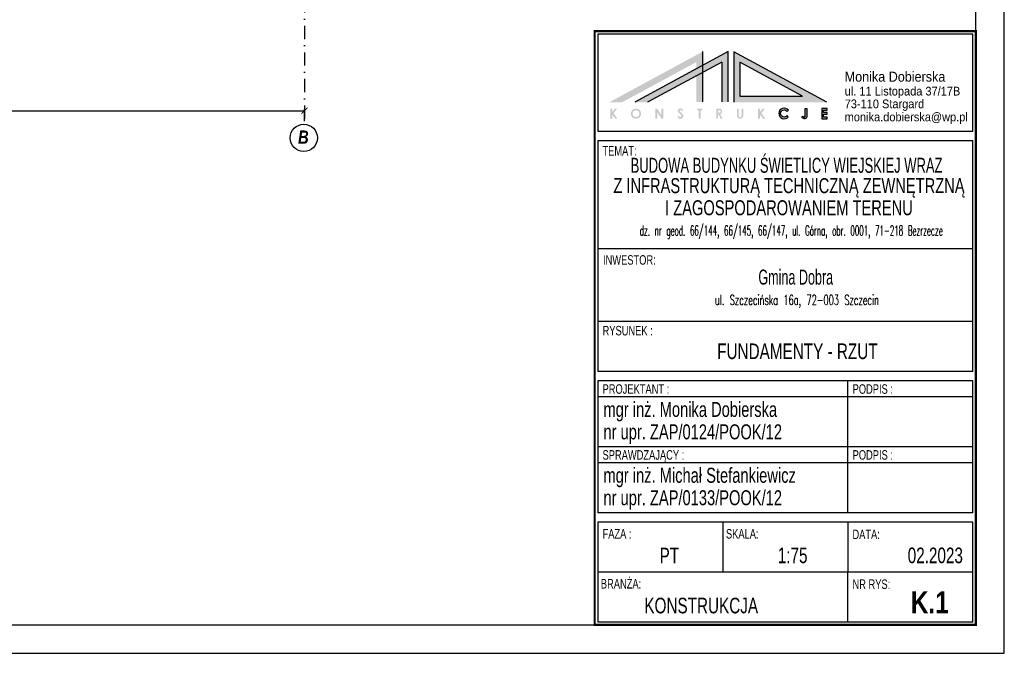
# Model space of a CAD drawing. Extents: x 10476 to 23681, y -304923 to -300723.
# Tile 2 of 25: x 12327 to 13626, y -302950 to -302114. Entities that reach past the tile are written whole.
import ezdxf
from ezdxf.enums import TextEntityAlignment as Align

# ---------------------------------------------------------------- set-up
doc = ezdxf.new("R2010")
doc.units = 0
doc.header["$MEASUREMENT"] = 0
doc.linetypes.add('DASHDOT', pattern=[1, 0.5, -0.25, 0, -0.25])
doc.layers.get('0').update_dxf_attribs({"linetype": 'CONTINUOUS'})
doc.layers.get('DEFPOINTS').update_dxf_attribs({"linetype": 'CONTINUOUS'})
doc.styles.add('ARIAL NAROW', font='arial.ttf', dxfattribs={"width": 0.6})
doc.styles.add('GRYF', font='arialbd.ttf', dxfattribs={"width": 0.8})
doc.styles.add('kursywa', font='arialbi.ttf', dxfattribs={"width": 0.8})
doc.styles.add('RAMKA', font='arial.ttf', dxfattribs={"width": 0.7})
doc.styles.get("Standard").update_dxf_attribs({"font": 'txt.shx', "width": 0.6})
doc.dimstyles.new('1-100', dxfattribs={"dimscale": 4, "dimtxt": 4, "dimasz": 2, "dimexe": 0.5, "dimexo": 1, "dimgap": 1, "dimtad": 1, "dimdec": 0, "dimrnd": 0.1, "dimdsep": 46, "dimtxsty": 'kursywa', "dimblk": 'ARCHTICK', "dimcen": 0, "dimclrd": 2, "dimclre": 2, "dimclrt": 7, "dimazin": 2, "dimtfac": 1, "dimtdec": 0, "dimtix": 1, "dimtmove": 0, "dimatfit": 3, "dimfxl": 1, "dimtolj": 1, "dimarcsym": 0})

# ---------------------------------------------------------------- blocks, each defined once
blk = doc.blocks.new('_ArchTick')
at = {"color": 0, "linetype": 'Continuous', "const_width": 0.15}
blk.add_lwpolyline([(-0.5, -0.5), (0.5, 0.5)], dxfattribs=at)
blk = doc.blocks.new('*D22')
at = {"color": 2, "lineweight": -2, "ltscale": 35, "transparency": 16777216}
for p, q in [((11041.5, -302247.6), (11041.5, -302231.7)), ((12702.5, -302247.6), (12702.5, -302231.7)), ((11041.5, -302233.7), (12702.5, -302233.7))]:
    blk.add_line(p, q, dxfattribs=at)
at = {"layer": 'DEFPOINTS', "color": 0, "ltscale": 35, "transparency": 16777216}
for p in [(12702.5, -302233.7), (11041.5, -302251.6), (12702.5, -302251.6)]:
    blk.add_point(p, dxfattribs=at)
at = {"color": 2, "lineweight": -2, "ltscale": 35, "transparency": 16777216, "xscale": 8, "yscale": 8, "zscale": 8, "rotation": 180}
blk.add_blockref('_ArchTick', (11041.5, -302233.7), dxfattribs=at)
at = {"color": 2, "lineweight": -2, "ltscale": 35, "transparency": 16777216, "xscale": 8, "yscale": 8, "zscale": 8}
blk.add_blockref('_ArchTick', (12702.5, -302233.7), dxfattribs=at)
at = {"color": 7, "ltscale": 35, "transparency": 16777216, "insert": (11872, -302221.5), "char_height": 16, "attachment_point": 5, "style": 'kursywa'}
blk.add_mtext('\\A1;1661', dxfattribs=at)

msp = doc.modelspace()

# ---------------------------------------------------------------- hatches: boundary and pattern name
at = {"linetype": 'Continuous', "ltscale": 35}
h = msp.add_hatch(color=7, dxfattribs=at)
h.dxf.hatch_style = 1
h.paths.add_polyline_path([(13269.01861, -302155.98445), (13269.01861, -302222.46479), (13391.64922, -302222.46479)])
h.paths.add_polyline_path([(13277.11865, -302214.36475), (13277.11865, -302169.58938), (13359.71195, -302214.36475)], flags=16)
h.paths.add_polyline_path([(13261.62857, -302155.65445), (13228.1384, -302173.81046), (13228.1384, -302183.02425), (13253.11853, -302169.48179), (13253.11853, -302222.16479), (13261.62857, -302222.16479)])
h.paths.add_polyline_path([(13228.1384, -302183.02425), (13219.62836, -302187.6378), (13219.62836, -302222.16479), (13228.1384, -302222.16479)], flags=17)
h.paths.add_polyline_path([(13228.1384, -302183.02425), (13228.1384, -302173.81046), (13219.62836, -302178.42401), (13219.62836, -302187.6378)], flags=17)
h.paths.add_polyline_path([(13219.62836, -302187.6378), (13219.62836, -302178.42401), (13138.31795, -302222.50479), (13155.3135, -302222.50479)], flags=17)
h.paths.add_polyline_path([(13228.1384, -302155.65445), (13104.82779, -302222.50479), (13121.82333, -302222.50479), (13219.62836, -302169.48179), (13219.62836, -302178.42401), (13228.1384, -302173.81046)])
h = msp.add_hatch(color=7, dxfattribs=at)
h.dxf.hatch_style = 1
h.paths.add_polyline_path([(13110.42781, -302237.11486), (13114.97697, -302230.85483), (13112.11321, -302230.85483), (13108.5478, -302235.42485), (13108.5478, -302230.85483), (13105.97779, -302230.85483), (13105.97779, -302244.3549), (13108.5478, -302244.3549), (13108.5478, -302238.77487), (13112.68783, -302244.3549), (13115.55784, -302244.3549)])
edge = h.paths.add_edge_path()
edge.add_ellipse((13139.93015, -302237.60833), major_axis=(6.81784, 0), ratio=0.9876285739, start_angle=0, end_angle=360)
edge = h.paths.add_edge_path(flags=17)
edge.add_spline(control_points=[(13135.41232, -302237.60833), (13135.41232, -302238.01536), (13135.46971, -302238.42206), (13135.80851, -302239.5983), (13136.25951, -302240.32061), (13137.37169, -302241.32059), (13137.97033, -302241.65792), (13139.26295, -302242.04232), (13139.95399, -302242.09143), (13141.28967, -302241.88747), (13141.9325, -302241.6374), (13143.05099, -302240.88294), (13143.52302, -302240.37794), (13144.20945, -302239.19107), (13144.41112, -302238.50531), (13144.47478, -302237.1289), (13144.34421, -302236.44092), (13143.7857, -302235.20298), (13143.36654, -302234.65225), (13142.32298, -302233.78963), (13141.70427, -302233.47649), (13140.38192, -302233.14648), (13139.68189, -302233.1311), (13138.33261, -302233.40558), (13137.68832, -302233.7), (13136.58632, -302234.54704), (13136.13665, -302235.10366), (13135.55813, -302236.31641), (13135.41232, -302236.96194), (13135.41232, -302237.60833)], knot_values=[-3.1415926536, -3.1415926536, -3.1415926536, -3.1415926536, -2.8644357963, -2.8644357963, -2.3101220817, -2.3101220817, -1.8640923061, -1.8640923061, -1.4180625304, -1.4180625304, -0.9720327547, -0.9720327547, -0.5192628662, -0.5192628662, -0.0460228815, -0.0460228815, 0.4187530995, 0.4187530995, 0.873583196, 0.873583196, 1.3231706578, 1.3231706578, 1.7740340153, 1.7740340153, 2.2323531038, 2.2323531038, 2.7014502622, 2.7014502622, 3.1415926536, 3.1415926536, 3.1415926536, 3.1415926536], degree=3, periodic=0)
h.paths.add_polyline_path([(13168.0881, -302235.50485), (13173.69813, -302244.3549), (13176.12814, -302244.3549), (13176.12814, -302230.85483), (13173.51813, -302230.85483), (13173.51813, -302239.46487), (13167.9081, -302230.85483), (13165.58809, -302230.85483), (13165.58809, -302244.3549), (13168.0881, -302244.3549)])
edge = h.paths.add_edge_path()
edge.add_line((13201.52827, -302237.99486), (13197.86825, -302234.83485))
edge.add_arc((13198.6322, -302233.95002), 1.169, 42.19585195, 229.19306863, ccw=False)
edge.add_line((13199.49826, -302233.16484), (13200.85827, -302234.22485))
edge.add_line((13200.85827, -302234.22485), (13202.55827, -302232.72484))
edge.add_line((13202.55827, -302232.72484), (13200.64827, -302231.20483))
edge.add_arc((13198.52624, -302233.87132), 3.4078, 51.4868217, 210.77247908)
edge.add_line((13195.59824, -302235.61485), (13199.50826, -302239.29487))
edge.add_arc((13198.38651, -302240.48673), 1.63671, -146.7183711, 46.73570459, ccw=False)
edge.add_line((13197.01825, -302241.38488), (13196.50824, -302240.59488))
edge.add_line((13196.50824, -302240.59488), (13194.7524, -302241.7284))
edge.add_line((13194.7524, -302241.7284), (13195.89059, -302243.49148))
edge.add_arc((13198.54047, -302240.56988), 3.94431, 227.79204992, 400.75620776)
h.paths.add_polyline_path([(13225.16839, -302233.35484), (13227.3484, -302233.35484), (13227.3484, -302230.85483), (13220.45836, -302230.85483), (13220.45836, -302233.34484), (13222.63838, -302233.34484), (13222.63838, -302244.3549), (13225.16839, -302244.3549)])
edge = h.paths.add_edge_path()
edge.add_arc((13249.64565, -302234.58879), 4.00666, 290.38445958, 428.73925393)
edge.add_line((13251.09852, -302230.85483), (13246.14849, -302230.85483))
edge.add_line((13246.14849, -302230.85483), (13246.14849, -302244.3549))
edge.add_line((13246.14849, -302244.3549), (13248.4185, -302244.3549))
edge.add_line((13248.4185, -302244.3549), (13248.4185, -302238.42487))
edge.add_line((13248.4185, -302238.42487), (13248.89851, -302238.42487))
edge.add_line((13248.89851, -302238.42487), (13251.63852, -302244.3549))
edge.add_line((13251.63852, -302244.3549), (13254.37853, -302244.3549))
edge.add_line((13254.37853, -302244.3549), (13251.04124, -302238.34454))
edge = h.paths.add_edge_path(flags=16)
edge.add_line((13250.44851, -302236.23486), (13248.2685, -302236.23486))
edge.add_line((13248.2685, -302236.23486), (13248.2685, -302233.35484))
edge.add_line((13248.2685, -302233.35484), (13250.44851, -302233.35484))
edge.add_arc((13250.52851, -302234.79485), 1.44223, -93.17983012, 93.17983012, ccw=False)
edge = h.paths.add_edge_path()
edge.add_line((13281.65867, -302240.60488), (13281.65867, -302230.85483))
edge.add_line((13281.65867, -302230.85483), (13279.44866, -302230.85483))
edge.add_line((13279.44866, -302230.85483), (13279.44866, -302240.51488))
edge.add_arc((13277.37865, -302240.21298), 2.09191, 188.2978074, 351.7021926, ccw=False)
edge.add_line((13275.30864, -302240.51488), (13275.30864, -302230.85483))
edge.add_line((13275.30864, -302230.85483), (13273.12863, -302230.85483))
edge.add_line((13273.12863, -302230.85483), (13273.12863, -302240.60488))
edge.add_arc((13277.39365, -302240.00539), 4.30695, 188.00108154, 351.99891846)
h.paths.add_polyline_path([(13305.53879, -302237.11486), (13310.08794, -302230.85483), (13307.22419, -302230.85483), (13303.65878, -302235.42485), (13303.65878, -302230.85483), (13301.08877, -302230.85483), (13301.08877, -302244.3549), (13303.65878, -302244.3549), (13303.65878, -302238.77487), (13307.7988, -302244.3549), (13310.66882, -302244.3549)])
edge = h.paths.add_edge_path()
edge.add_line((13340.85897, -302241.95488), (13339.30896, -302240.23488))
edge.add_arc((13335.55062, -302237.37323), 4.72379, 33.51662791, 322.71389489, ccw=False)
edge.add_line((13339.48896, -302234.76485), (13341.13897, -302233.17484))
edge.add_arc((13335.54261, -302237.39086), 7.00671, 36.99252459, 319.354313)
edge = h.paths.add_edge_path()
edge.add_line((13365.54909, -302240.96488), (13365.54909, -302230.85483))
edge.add_line((13365.54909, -302230.85483), (13363.26908, -302230.85483))
edge.add_line((13363.26908, -302230.85483), (13363.26908, -302240.97642))
edge.add_arc((13362.10024, -302240.92127), 1.17014, 225.43095134, 357.29854267, ccw=False)
edge.add_line((13361.27907, -302241.75488), (13360.34906, -302241.02488))
edge.add_line((13360.34906, -302241.02488), (13358.78276, -302242.59295))
edge.add_line((13358.78276, -302242.59295), (13360.06509, -302243.59513))
edge.add_arc((13362.1479, -302240.90561), 3.40171, 232.24519374, 359.00171585)
h.paths.add_polyline_path([(13392.23922, -302242.05488), (13387.5592, -302242.05488), (13387.5592, -302238.05486), (13392.23922, -302238.05486), (13392.23922, -302235.89485), (13387.5892, -302235.89485), (13387.5892, -302233.15484), (13392.23922, -302233.15484), (13392.23922, -302230.85483), (13385.06919, -302230.85483), (13385.06919, -302244.3549), (13392.23922, -302244.3549)])

# ---------------------------------------------------------------- linework, layer by layer
at = {"color": 2, "linetype": 'DASHDOT', "ltscale": 35}
msp.add_line((12702.52498, -301244.04504), (12702.52498, -302251.70165), dxfattribs=at)
at = {"color": 7, "lineweight": 30}
for p, q in [((13089.53382, -302132.73697), (13089.53382, -302260.60463)), ((13584.425, -302132.73697), (13089.53382, -302132.73697)), ((13584.425, -302260.60463), (13584.425, -302132.73697)), ((13089.53382, -302260.60463), (13584.425, -302260.60463)), ((13089.53382, -302272.97963), (13089.53382, -302578.11)), ((13089.53382, -302272.97963), (13584.425, -302272.97963)), ((13584.425, -302578.11), (13584.425, -302272.97963)), ((13584.425, -302578.11), (13089.53382, -302578.11)), ((13089.53382, -302590.485), (13089.53382, -302677.485)), ((13584.425, -302590.485), (13089.53382, -302590.485)), ((13584.425, -302677.485), (13584.425, -302590.485)), ((13584.425, -302611.485), (13089.53382, -302611.485)), ((13584.425, -302677.485), (13089.53382, -302677.485)), ((13584.425, -302677.485), (13089.53382, -302677.485)), ((13089.53382, -302677.485), (13089.53382, -302764.485)), ((13584.425, -302677.485), (13089.53382, -302677.485)), ((13584.425, -302764.485), (13584.425, -302677.485)), ((13584.425, -302698.485), (13089.53382, -302698.485)), ((13584.425, -302764.485), (13089.53382, -302764.485)), ((13584.425, -302764.485), (13089.53382, -302764.485)), ((13584.425, -302776.86), (13089.53382, -302776.86)), ((13089.53382, -302776.86), (13089.53382, -302908.86)), ((13584.425, -302908.86), (13584.425, -302776.86)), ((13584.425, -302842.86), (13089.53382, -302842.86)), ((13584.425, -302908.86), (13089.53382, -302908.86))]:
    msp.add_line(p, q, dxfattribs=at)
at = {"color": 7, "linetype": 'Continuous', "ltscale": 35}
for p, q in [((13261.62857, -302155.65445), (13138.31795, -302222.50479)), ((13228.1384, -302222.16479), (13228.1384, -302155.65445)), ((13261.62857, -302222.16479), (13261.62857, -302155.65445)), ((13269.01861, -302155.98445), (13269.01861, -302222.46479)), ((13391.64922, -302222.46479), (13269.01861, -302155.98445)), ((13253.11853, -302169.48179), (13155.3135, -302222.50479)), ((13253.11853, -302169.48179), (13253.11853, -302222.16479)), ((13277.11865, -302169.58938), (13277.11865, -302214.36475)), ((13359.71195, -302214.36475), (13277.11865, -302169.58938)), ((13277.11865, -302214.36475), (13359.71195, -302214.36475))]:
    msp.add_line(p, q, dxfattribs=at)
at = {"color": 7, "lineweight": -3}
for p, q in [((13584.42599, -302416.10962), (13089.53283, -302416.10962)), ((13584.425, -302512.11), (13089.53382, -302512.11)), ((13254.64264, -302776.86), (13254.64264, -302842.86)), ((13419.53382, -302776.86), (13419.53382, -302842.86)), ((13419.53382, -302908.86), (13419.53382, -302842.86))]:
    msp.add_line(p, q, dxfattribs=at)
at = {"color": 7}
for p, q in [((13419.53382, -302677.485), (13419.53382, -302590.485)), ((13419.53382, -302764.485), (13419.53382, -302677.485))]:
    msp.add_line(p, q, dxfattribs=at)
at = {"color": 7, "ltscale": 35}
for points in [[(10476.05, -302950.11), (13626.05, -302950.11), (13626.05, -300722.61), (10476.05, -300722.61)], [(10626.05, -302912.61), (13588.55, -302912.61), (13588.55, -300760.11), (10626.05, -300760.11)]]:
    msp.add_lwpolyline(points, close=True, dxfattribs=at)
at = {"color": 7, "ltscale": 35, "const_width": 3, "flags": 128}
msp.add_lwpolyline([(13085.40882, -302912.61), (13588.55, -302912.61), (13588.55, -302128.61197), (13085.40882, -302128.61197)], close=True, dxfattribs=at)
at = {"color": 7, "lineweight": 15}
msp.add_lwpolyline([(13588.55, -302128.61197), (13588.55, -302912.61), (13085.40882, -302912.61), (13085.40882, -302128.61197)], close=True, dxfattribs=at)
at = {"color": 7, "linetype": 'Continuous', "ltscale": 35, "flags": 128}
for points in [[(13339.48896, -302234.76485), (13341.13897, -302233.17484, 2.8381434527), (13340.85897, -302241.95488), (13339.30896, -302240.23488, -3.1332851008), (13339.48896, -302234.76485, -4.481098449)], [(13363.26908, -302230.85483), (13365.54909, -302230.85483), (13365.54909, -302240.96488, -0.6173505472), (13360.06509, -302243.59513), (13358.78276, -302242.59295), (13360.34906, -302241.02488), (13361.27907, -302241.75488, 0.6485865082), (13363.26908, -302240.97642), (13363.26908, -302230.85483)]]:
    msp.add_lwpolyline(points, format="xyb", dxfattribs=at)
msp.add_lwpolyline([(13392.23922, -302230.85483), (13385.06919, -302230.85483), (13385.06919, -302244.3549), (13392.23922, -302244.3549), (13392.23922, -302242.05488), (13387.5592, -302242.05488), (13387.5592, -302238.05486), (13392.23922, -302238.05486), (13392.23922, -302235.89485), (13387.5892, -302235.89485), (13387.5892, -302233.15484), (13392.23922, -302233.15484)], close=True, dxfattribs=at)
at = {"color": 2, "ltscale": 35}
msp.add_circle((12701.4741, -302269.65482), 17.9839, dxfattribs=at)

# ---------------------------------------------------------------- texts
at = {"color": 7}
for s, height, style, width, p in [('Monika Dobierska', 13.200066, 'ARIAL NAROW', 0.9, (13415.39537, -302195.36672)), ('ul. 11 Listopada 37/17B', 11.5500578, 'ARIAL NAROW', 0.9, (13415.39537, -302213.63968)), ('73-110 Stargard', 11.5500578, 'ARIAL NAROW', 0.9, (13415.39537, -302230.46007)), ('monika.dobierska@wp.pl', 11.5500578, 'ARIAL NAROW', 0.9, (13415.39537, -302247.68861)), ('TEMAT:', 12.561508, 'ARIAL NAROW', 0.7, (13095.72037, -302292.99936)), ('INWESTOR:', 12.561558, 'ARIAL NAROW', 0.7, (13096.45095, -302437.00878)), ('RYSUNEK :', 12.561508, 'ARIAL NAROW', 0.7, (13095.90605, -302530.37891)), ('PROJEKTANT :', 12.5615075, 'ARIAL NAROW', 0.7, (13095.85068, -302607.44617)), ('PODPIS :', 12.561508, 'ARIAL NAROW', 0.7, (13425.85068, -302607.44617)), ('mgr inż. Monika Dobierska', 19.8, 'ARIAL NAROW', 0.7, (13097.03382, -302637.95801)), ('nr upr. ZAP/0124/POOK/12', 19.8, 'ARIAL NAROW', 0.7, (13097.03382, -302667.59406)), ('SPRAWDZAJĄCY :', 12.5615075, 'ARIAL NAROW', 0.7, (13095.85068, -302694.44617)), ('PODPIS :', 12.561508, 'ARIAL NAROW', 0.7, (13425.85068, -302694.44617)), ('mgr inż. Michał Stefankiewicz', 19.8, 'ARIAL NAROW', 0.7, (13097.03382, -302724.95801)), ('nr upr. ZAP/0133/POOK/12', 19.8, 'ARIAL NAROW', 0.7, (13097.03382, -302754.59406)), ('FAZA :', 12.561508, 'ARIAL NAROW', 0.7, (13095.85068, -302798.63617)), ('K.1', 28.875115, 'GRYF', 0.8, (13502.55128, -302897.31491))]:
    msp.add_text(s, height=height, dxfattribs=dict(at, style=style, width=width)).set_placement(p)
at = {"color": 2, "ltscale": 35, "style": 'kursywa', "width": 0.8}
msp.add_text('B', height=17.5616, dxfattribs=at).set_placement((12693.91582, -302277.37187, -15.80544))
at = {"color": 7}
for s, height, style, width, p in [('BUDOWA BUDYNKU ŚWIETLICY WIEJSKIEJ WRAZ', 19.8, 'ARIAL NAROW', 0.62, (13338.6959, -302315.7)), ('Z INFRASTRUKTURĄ TECHNICZNĄ ZEWNĘTRZNĄ', 19.8, 'ARIAL NAROW', 0.7, (13341.84865, -302342.55807)), ('I ZAGOSPODAROWANIEM TERENU', 19.8, 'ARIAL NAROW', 0.7, (13341.84865, -302371.73275)), ('Gmina Dobra', 19.8000792, 'ARIAL NAROW', 0.6, (13350.82006, -302463.30794)), ('FUNDAMENTY - RZUT', 20.625, 'RAMKA', 0.7, (13352.99189, -302561.61858)), ('KONSTRUKCJA', 20.625, 'ARIAL NAROW', 0.7, (13226.06594, -302897.3646))]:
    msp.add_text(s, height=height, dxfattribs=dict(at, style=style, width=width)).set_placement(p, align=Align.CENTER)
for s, height, width, p in [('dz. nr geod. 66/144, 66/145, 66/147, ul. Górna, obr. 0001, 71-218 Bezrzecze', 13.2, 0.52, (13344.86733, -302398.52217)), ('ul. Szczecińska 16a, 72-003 Szczecin', 13.2000528, 0.6, (13352.39947, -302490.12673))]:
    msp.add_text(s, height=height, dxfattribs=dict(at, width=width)).set_placement(p, align=Align.CENTER)
at = {"color": 7, "lineweight": -3, "style": 'ARIAL NAROW', "width": 0.7}
for s, p in [('SKALA:', (13258.72583, -302798.59511)), ('DATA:', (13425.65297, -302799.35376)), ('BRANŻA:', (13093.61701, -302864.59511)), ('NR RYS:', (13425.68979, -302865.1453))]:
    msp.add_text(s, height=12.561508, dxfattribs=at).set_placement(p)
at = {"color": 7, "style": 'ARIAL NAROW', "width": 0.7}
for s, p in [('PT', (13196.90985, -302831.3646)), ('1:75', (13366.31884, -302831.09857)), ('02.2023', (13571.44487, -302831.11003))]:
    msp.add_text(s, height=20.625, dxfattribs=at).set_placement(p, align=Align.RIGHT)
at = {"color": 7, "linetype": 'Continuous', "ltscale": 35, "insert": (13083.44539, -300779.31629), "char_height": 15.00825037, "attachment_point": 1, "style": 'ARIAL NAROW'}
msp.add_mtext_dynamic_manual_height_columns('\\A1;{\\T1.2;BETON B20   (C16/20)   ^I-dla fundamentów\\PBETON B10  (C8/10)  ^I-dla podkładu\\PSTAL ZBROJENIOWA:  ^IA-I  St3SY-b,  (lub: St3S-b , PB-240)^I^I^IA-IIIN  BST500S (B500SP)\\POTULINA ZBROJENIA:^Imin. 50mm  (dołem) , \\P^I^I         ^Imin. 30mm  (pozostałe krawędzie)\\PIZOLACJE:\\P - POZIOMO 2x PAPA NA LEPIKU ASFALTOWYM\\P - PIONOWO 3x DYSPERBIT\\P\\PUWAGI:\\P- WSZYSTKIE ŁAWY I STOPY WYKONAĆ NA PODKŁADZIE Z "CHUDEGO BETONU" B10\\P- WSZYSTKIE ŁAWY I STOPY ZBROIĆ I BETONOWAĆ JEDNOCZEŚNIE PAMIĘTAJĄC O PRAWIDŁOWYM UCIĄGLENIU ZBROJENIA GŁÓWNEGO W NAROŻNIKACH STOSUJĄC DŁUGOŚĆ ZAKŁADU La= 40d PRĘTÓW\\P- WYKOPY NALEŻY CHRONIĆ PRZED DODATKOWYM ZASILENIEM WODAMI OPADOWYMI, A EWENTUALNE POJAWIENIE SIĘ WÓD GRUNTOWYCH W POZIOMIE POSADOWIENIA NALEŻY NA CZAS ROBÓT USUNĄĆ STOSUJĄC ZESPÓŁ IGŁOFILTRÓW LUB MOTOPOMP Z ODPROWADZENIEM WODY POZA DNO WYKOPU\\P- W PRZYPADKU KONIECZNOŚCI POZOSTAWIENIA OBIEKTU W STANIE SUROWYM NA OKRES ZIMY NALEŻY CHRONIĆ GRUNT POD POSADZKĄ PRZED PRZEMARZANIEM\\P- BEZWZGLĘDNIE WYMAGANE BLOCZKI SILIKATOWE PEŁNE KLASY 20MPa NA ZAPRAWIE CEMENTOWEJ MARKI "8"\\P\\A0;- POD POSADZKĘ PARTERU WYKONAĆ PODSYPKĘ PIASKOWĄ Z PIASKU ŚREDNIOZIARNISTEGO ZAGĘSZCZONEGO DO ID = 0,5\\P\\A1;\\P\\PZABEZPIECZENIA:\\P- GRUNT W OTWARTYM WYKOPIE CHRONIĆ PRZED PRZEMARZANIEM I ZAWILGOCENIEM ABY NIE SPOWODOWAĆ UPLASTYCZNIENIA SIĘ PODŁOŻA. W  CZASIE WYKONYWANIA ROBÓT ZIEMNYCH NALEŻY W CIĄGU JEDNEGO DNIA POGŁĘBIĆ WYKOP DO ŻĄDANEJ GŁĘBOKOŚCI I WYKONAĆ PODLEWKĘ WYRÓWNUJĄCO-STABILIZUJĄCĄ POD FUNDAMENT Z BETONU B10 (chudy beton) GR. 10cm NASTĘPNIE WYKONAĆ POZOSTAŁĄ CZĘŚĆ FUNDAMENTU, PO ROZSZALOWANIU ZABEZPIECZYĆ PRZECIWWILGOCIOWO\\P- W PRZYPADKU UPLASTYCZNIENIA SIĘ PODŁOŻA (dotyczy gruntów spoistych) SPOWODOWANYCH WYSTĘPOWANIEM DUŻYCH OPADÓW LUB PRZEDOSTANIEM SIĘ  DO WYKOPÓW WÓD GRUNTOWYCH NALEŻY BEZWZGLĘDNIE WYBRAĆ WARSTWY UPLASTYCZNIONE ^JI UZUPEŁNIĆ CHUDYM BETONEM, TA SYTUACJA DOTYCZY RÓWNIEŻ POJAWIENIA SIĘ GRUNTÓW ORGANICZNYCH KTÓRE NIE SĄ GRUNTAMI BUDOWLANYMI}', width=474.7122408, gutter_width=50, heights=[0], dxfattribs=at)

# ---------------------------------------------------------------- dimensions: what is measured, and where the dimension line sits
at = {"color": 7, "ltscale": 35}
dim = msp.add_linear_dim(base=(12702.52498, -302233.6934), p1=(11041.52498, -302251.63137), p2=(12702.52498, -302251.63137), dimstyle='1-100', dxfattribs=at)
dim.commit()
dim.dimension.update_dxf_attribs({"geometry": '*D22', "text_midpoint": (11872.02498, -302221.50241)})

doc.saveas('drawing.dxf')
